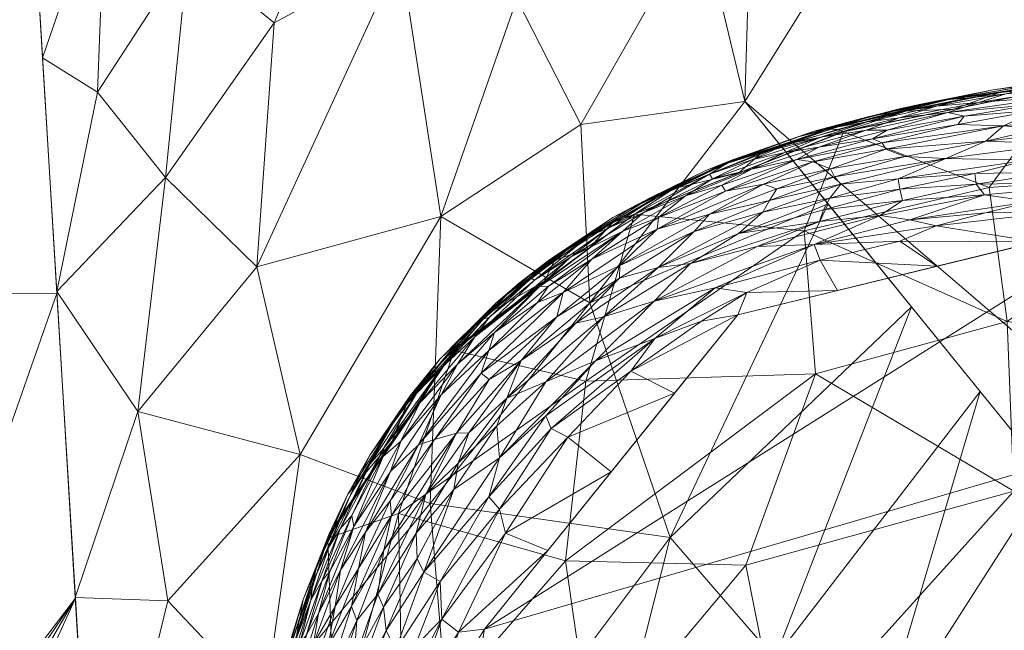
# Model space of a CAD drawing. Header units: millimetres. Extents: x -110 to 110, y 0 to 199.
# Tile 177 of 199: x -19.89 to -9.8, y 165.52 to 171.78. Entities that reach past the tile are written whole.
import ezdxf

# ---------------------------------------------------------------- set-up
doc = ezdxf.new("R2010")
doc.units = ezdxf.units.MM
doc.layers.add('A-GENM', color=13, linetype='Continuous')

# ---------------------------------------------------------------- blocks, each defined once
blk = doc.blocks.new('Model_FFAS1711-609DA0BF0 - Model_FFAS1711-609GL0BF0-366595-Preview')
at = {"layer": 'A-GENM', "lineweight": 9}
mesh = blk.add_polyface(dxfattribs=at)
corners = [(22.108, 162.731, 17.788), (21.621, 171.045, 17.788), (21.076, 179.358, 17.788), (19.9, 187.599, 17.788), (16.077, 194.887, 17.788), (8.399, 198.267, 17.788), (0, 198.883, 17.788), (-12.376, 197.167, 17.788), (-17.352, 193.469, 17.788), (-19.861, 187.755, 17.788), (-22.108, 162.731, 17.788), (-11.054, 162.731, 17.788), (0, 162.731, 17.788), (11.054, 162.731, 17.788)]
mesh.append_faces([[corners[k] for k in face] for face in [(5, 2, 3, 4)]], dxfattribs={"vtx0": -1})
mesh.append_faces([[corners[k] for k in face] for face in [(6, 9, 12, 2)]], dxfattribs={"vtx0": -1, "vtx1": -1, "vtx2": -1, "vtx3": -1})
mesh.append_faces([[corners[k] for k in face] for face in [(2, 5, 6), (2, 12, 13)]], dxfattribs={"vtx0": -1, "vtx2": -1})
mesh.append_faces([[corners[k] for k in face] for face in [(11, 12, 9, 10), (1, 2, 13, 0)]], dxfattribs={"vtx1": -1})
mesh.append_faces([[corners[k] for k in face] for face in [(7, 8, 9, 6)]], dxfattribs={"vtx2": -1})
mesh = blk.add_polyface(dxfattribs=at)
corners = [(-19.133, 162.731, 7.207), (-19.749, 162.729, 8.139), (-20.288, 162.729, 9.118), (-20.751, 162.724, 10.135), (-21.139, 162.729, 11.183), (-21.454, 162.735, 12.255), (-21.702, 162.734, 13.344), (-21.886, 162.731, 14.446), (-22.012, 162.733, 15.556), (-22.084, 162.737, 16.671), (-22.108, 162.731, 17.788), (-19.861, 187.755, 17.788), (-17.352, 193.469, 17.788), (-12.376, 197.167, 17.788), (0, 198.883, 17.788), (0, 198.883, 17.788), (0, 198.883, 17.788), (0, 198.883, 17.788), (0, 198.883, 17.788), (0, 198.883, 17.788), (0, 198.883, 17.788), (0, 198.883, 17.788), (0, 198.883, 17.788), (0, 198.883, 17.788), (0, 198.883, 17.788), (8.399, 198.267, 17.788), (16.077, 194.887, 17.788), (19.9, 187.599, 17.788), (21.076, 179.358, 17.788), (21.621, 171.045, 17.788), (22.108, 162.731, 17.788), (21.456, 162.731, 12.262), (19.133, 162.731, 7.207), (19.804, 173.784, 11.783), (18.208, 185.665, 13.042), (15.921, 191.222, 13.221), (11.582, 195.342, 13.294), (0, 198.273, 13.326), (-11.583, 195.342, 13.294), (-15.921, 191.222, 13.221), (-18.208, 185.665, 13.042), (-19.804, 173.784, 11.783), (-20.984, 175.243, 17.788), (19.006, 179.724, 12.413), (5.791, 196.807, 13.31), (-5.791, 196.807, 13.31), (-19.512, 168.974, 9.792), (-19.322, 165.853, 8.499), (-19.228, 164.292, 7.853), (-5.434, 198.1, 14.719), (5.435, 198.1, 14.72), (19.512, 168.974, 9.792), (-20.423, 181.499, 17.788), (-19.006, 179.724, 12.413), (-19.405, 176.754, 12.098), (-2.843, 198.437, 14.558), (-6.188, 198.025, 17.788), (2.844, 198.437, 14.559), (21.908, 166.15, 17.788), (-2.896, 197.54, 13.318), (2.896, 197.54, 13.318), (3.412, 198.633, 17.788), (20.488, 183.479, 17.788), (-1.354, 198.586, 14.747), (1.355, 198.586, 14.746), (-0.638, 198.592, 14.648), (0.638, 198.592, 14.648), (5.427, 198.469, 16.5), (9.165, 197.39, 15.378), (12.238, 196.577, 17.788), (-21.546, 168.987, 17.788), (21.348, 175.201, 17.788), (17.988, 191.243, 17.788), (-8.687, 196.075, 13.302), (-8.854, 197.526, 15.502), (-5.45, 198.438, 16.335), (8.687, 196.075, 13.302)]
mesh.append_faces([[corners[k] for k in face] for face in [(70, 9, 10), (1, 48, 0), (64, 66, 20)]], dxfattribs={"vtx0": -1})
mesh.append_faces([[corners[k] for k in face] for face in [(45, 63, 59), (73, 55, 45), (47, 6, 46), (56, 74, 13), (58, 51, 29), (54, 52, 53), (34, 62, 43), (35, 72, 34), (2, 48, 1), (48, 3, 47), (12, 39, 11), (39, 12, 38), (23, 67, 50), (36, 26, 35), (27, 34, 72), (60, 64, 44), (61, 67, 23), (52, 54, 42), (25, 67, 61), (42, 41, 70), (38, 74, 73)]], dxfattribs={"vtx0": -1, "vtx1": -1})
mesh.append_faces([[corners[k] for k in face] for face in [(64, 60, 66), (13, 74, 38), (65, 59, 63), (51, 58, 31), (57, 50, 76), (49, 74, 75), (44, 64, 57), (63, 45, 55), (55, 73, 49), (56, 75, 74), (67, 68, 50), (6, 70, 46), (69, 36, 68), (68, 67, 25), (73, 74, 49), (68, 76, 50)]], dxfattribs={"vtx0": -1, "vtx1": -1, "vtx2": -1})
mesh.append_faces([[corners[k] for k in face] for face in [(34, 27, 62), (57, 76, 44), (47, 5, 6), (70, 8, 9), (28, 33, 43), (70, 7, 8), (70, 41, 46), (52, 40, 53), (42, 54, 41), (33, 28, 71), (43, 62, 28), (68, 25, 69), (35, 26, 72), (48, 2, 3), (70, 6, 7)]], dxfattribs={"vtx0": -1, "vtx2": -1})
mesh.append_faces([[corners[k] for k in face] for face in [(21, 57, 64), (14, 75, 56), (15, 49, 75)]], dxfattribs={"vtx1": -1})
mesh.append_faces([[corners[k] for k in face] for face in [(37, 59, 65), (60, 37, 66), (4, 5, 47), (19, 66, 37), (3, 4, 47), (51, 33, 29), (36, 76, 68), (52, 11, 40), (12, 13, 38), (69, 26, 36), (65, 19, 37), (39, 40, 11), (71, 29, 33)]], dxfattribs={"vtx1": -1, "vtx2": -1})
mesh.append_faces([[corners[k] for k in face] for face in [(31, 32, 51), (55, 17, 63), (58, 30, 31), (63, 18, 65), (49, 16, 55), (57, 22, 50)]], dxfattribs={"vtx2": -1})
mesh = blk.add_polyface(dxfattribs=at)
corners = [(-12.462, 170.942, -0.453), (-14.077, 177.673, 1.366), (-12.056, 184.301, 3.157), (-6.922, 189.114, 4.458), (0, 190.87, 4.932), (6.923, 189.114, 4.458), (12.057, 184.299, 3.157), (14.077, 177.67, 1.365), (12.46, 170.939, -0.454), (10.247, 167.948, -1.262), (7.28, 165.637, -1.887), (3.774, 164.176, -2.281), (0, 163.679, -2.416), (-5.011, 164.569, -2.175), (-9.345, 167.104, -1.49)]
mesh.append_faces([[corners[k] for k in face] for face in [(4, 2, 3)]], dxfattribs={"vtx0": -1})
mesh.append_faces([[corners[k] for k in face] for face in [(4, 8, 13), (12, 8, 10), (0, 2, 4), (4, 6, 8), (4, 13, 0)]], dxfattribs={"vtx0": -1, "vtx1": -1, "vtx2": -1})
mesh.append_faces([[corners[k] for k in face] for face in [(8, 12, 13)]], dxfattribs={"vtx0": -1, "vtx2": -1})
mesh.append_faces([[corners[k] for k in face] for face in [(11, 12, 10), (7, 8, 6)]], dxfattribs={"vtx1": -1})
mesh.append_faces([[corners[k] for k in face] for face in [(8, 9, 10), (13, 14, 0), (0, 1, 2), (4, 5, 6)]], dxfattribs={"vtx2": -1})
mesh = blk.add_polyface(dxfattribs=at)
corners = [(-15.578, 169.762, 3.293), (-17.461, 169.248, 6.023), (-15.989, 172.448, 3.878), (-17.285, 171.745, 5.987), (-18.399, 170.163, 7.757), (-19.133, 162.731, 7.207), (-19.323, 165.862, 8.503), (-18.374, 165.828, 6.909), (-12.462, 170.942, -0.453), (-14.05, 168.88, 1.547), (-14.142, 170.705, 1.4), (-14.799, 171.991, 2.111), (-12.919, 172.849, 0.062), (-15.687, 166.824, 3.494), (-17.017, 167.325, 5.188), (-13.377, 174.756, 0.578), (-15.177, 174.426, 2.652), (-16.536, 173.542, 4.863), (-17.379, 164.774, 5.384), (-18.682, 167.766, 7.794), (-19.513, 168.994, 9.8), (-19.659, 171.388, 10.791), (-19.097, 171.037, 9.311), (-19.009, 173.276, 9.669), (-18.167, 172.468, 7.724), (-17.742, 175.136, 7.386), (-19.804, 173.783, 11.783)]
mesh.append_faces([[corners[k] for k in face] for face in [(12, 11, 15), (5, 7, 18), (8, 10, 12)]], dxfattribs={"vtx0": -1, "vtx1": -1})
mesh.append_faces([[corners[k] for k in face] for face in [(0, 1, 2), (3, 1, 4), (11, 12, 10), (13, 14, 0), (10, 9, 0), (16, 2, 17), (14, 7, 19), (2, 3, 17), (14, 19, 1), (23, 24, 22), (19, 4, 1), (25, 24, 23), (7, 14, 18), (0, 14, 1), (7, 6, 19), (4, 22, 24), (20, 4, 19), (3, 4, 24), (24, 25, 17), (1, 3, 2), (24, 17, 3), (20, 22, 4), (23, 22, 21), (11, 10, 0), (0, 2, 11), (11, 2, 16)]], dxfattribs={"vtx0": -1, "vtx1": -1, "vtx2": -1})
mesh.append_faces([[corners[k] for k in face] for face in [(0, 9, 13), (23, 21, 26)]], dxfattribs={"vtx0": -1, "vtx2": -1})
mesh.append_faces([[corners[k] for k in face] for face in [(5, 6, 7), (8, 9, 10), (13, 18, 14), (20, 21, 22), (6, 20, 19)]], dxfattribs={"vtx1": -1, "vtx2": -1})
mesh = blk.add_polyface(dxfattribs=at)
corners = [(17.408, 164.316, 80.559), (15.965, 164.316, 76.972), (12.078, 164.316, 76.128), (4.662, 164.316, 75.883), (-4.664, 164.316, 75.883), (-12.079, 164.316, 76.128), (-15.965, 164.316, 76.972), (-17.408, 164.316, 80.559), (-16.736, 166.468, 80.554), (-15.441, 168.392, 80.683), (-13.592, 169.787, 80.818), (-11.451, 170.63, 80.86), (-9.195, 171.09, 80.871), (-6.906, 171.332, 80.871), (-4.606, 171.455, 80.866), (-2.303, 171.51, 80.864), (0, 171.525, 80.864), (4.161, 171.47, 80.867), (8.315, 171.202, 80.873), (12.374, 170.342, 80.872), (15.831, 167.951, 80.641), (-1.012, 168.612, 76.941), (-7.227, 168.302, 77.052), (-11.737, 168.152, 77.632), (-3.235, 170.308, 78.379), (5.634, 168.855, 77.255), (-7.669, 170.224, 78.747), (-14.091, 168.077, 78.464), (-9.956, 170.061, 79.049), (-16.664, 164.316, 78.71), (9.706, 169.034, 77.876), (-14.022, 164.316, 76.55), (-12.451, 166.193, 76.667), (-8.371, 164.316, 76.006), (-9.706, 166.949, 76.638), (-14.3, 166.236, 77.132), (8.37, 164.316, 76.006), (1.945, 170.307, 78.322), (-4.119, 168.175, 76.798), (-0.001, 164.316, 75.883), (-2.332, 164.316, 75.883), (-1.155, 166.499, 76.171), (2.452, 167.404, 76.441), (-5.49, 169.709, 77.903), (13.285, 167.831, 77.859), (-5.564, 170.86, 79.405), (-16.009, 166.722, 78.645), (-5.986, 166.324, 76.209), (-11.854, 169.616, 79.128), (-3.671, 166.266, 76.143), (16.551, 166.292, 80.603), (16.664, 164.316, 78.71), (15.881, 166.583, 78.336), (6.238, 171.336, 80.87), (6.995, 170.33, 78.778), (4.465, 170.409, 78.59), (3.405, 169.181, 77.347), (1.205, 168.93, 77.125), (10.344, 170.772, 80.872), (9.003, 170.386, 79.264), (-9.774, 168.689, 77.616), (6.078, 166.42, 76.237), (8.695, 166.97, 76.556), (11.242, 166.945, 76.823), (14.021, 164.316, 76.55), (-0.646, 170.346, 78.342), (2.081, 171.498, 80.865), (2.331, 164.316, 75.883), (14.102, 169.147, 80.756), (-7.969, 166.334, 76.291), (7.677, 168.972, 77.523)]
mesh.append_faces([[corners[k] for k in face] for face in [(13, 26, 12), (10, 27, 9), (1, 52, 51), (16, 65, 15), (5, 34, 33), (3, 61, 36), (53, 55, 17), (39, 42, 67), (2, 63, 64), (17, 55, 66)]], dxfattribs={"vtx0": -1, "vtx1": -1})
mesh.append_faces([[corners[k] for k in face] for face in [(32, 31, 35), (9, 27, 46), (36, 61, 62), (22, 43, 38), (55, 37, 66), (62, 63, 2), (35, 23, 32), (34, 32, 23), (41, 38, 21), (46, 35, 6), (23, 35, 27), (28, 48, 11), (60, 26, 22), (45, 24, 43), (34, 23, 60), (30, 19, 44), (53, 54, 55), (60, 23, 48), (65, 21, 24), (37, 57, 65), (54, 18, 59), (43, 22, 26), (41, 21, 57), (38, 24, 21), (27, 10, 48), (28, 60, 48), (28, 12, 26), (38, 47, 22), (69, 22, 47), (32, 34, 5), (55, 54, 25), (37, 55, 56), (41, 42, 39), (38, 49, 47), (49, 4, 47), (56, 57, 37), (61, 42, 25), (61, 3, 42), (26, 13, 45), (38, 43, 24), (64, 63, 44), (24, 45, 14), (26, 45, 43), (35, 46, 27), (29, 8, 46), (69, 47, 33), (27, 48, 23), (38, 41, 49), (40, 49, 41), (50, 51, 52), (15, 65, 24), (52, 44, 68), (55, 25, 56), (70, 25, 54), (25, 42, 56), (57, 56, 42), (41, 57, 42), (65, 57, 21), (58, 30, 59), (59, 30, 70), (26, 60, 28), (22, 34, 60), (70, 62, 61), (70, 61, 25), (62, 30, 63), (30, 44, 63), (1, 44, 52), (16, 37, 65), (33, 34, 69), (22, 69, 34), (59, 70, 54), (62, 70, 30)]], dxfattribs={"vtx0": -1, "vtx1": -1, "vtx2": -1})
mesh.append_faces([[corners[k] for k in face] for face in [(46, 8, 9), (32, 5, 31), (24, 14, 15), (54, 53, 18), (46, 6, 29), (37, 16, 66), (59, 18, 58), (44, 1, 64), (42, 3, 67), (44, 19, 68)]], dxfattribs={"vtx0": -1, "vtx2": -1})
mesh.append_faces([[corners[k] for k in face] for face in [(20, 50, 52), (2, 36, 62), (11, 12, 28), (13, 14, 45), (31, 6, 35), (40, 4, 49), (39, 40, 41), (68, 20, 52), (4, 33, 47), (10, 11, 48), (58, 19, 30)]], dxfattribs={"vtx1": -1, "vtx2": -1})
mesh.append_faces([[corners[k] for k in face] for face in [(29, 7, 8), (50, 0, 51)]], dxfattribs={"vtx2": -1})
mesh = blk.add_polyface(dxfattribs=at)
corners = [(-9.475, 170.915, 81.994), (-8.592, 171.004, 82.026), (-9.112, 171.009, 81.94), (-9.094, 171.142, 81.013), (-9.196, 171.09, 80.874), (-9.852, 171.033, 81.046), (-9.315, 171.146, 81.22), (-10.462, 170.947, 81.206), (-9.809, 170.693, 82.148), (-9.446, 170.66, 82.208), (-8.53, 170.837, 82.173), (-9.229, 170.506, 82.296), (-10.4, 170.358, 82.27), (-9.558, 170.34, 82.334), (-9.993, 170.536, 82.225), (-8.722, 170.677, 82.252), (-9.315, 170.216, 82.373), (-10.104, 170.203, 82.343), (-10.5, 169.666, 82.402), (-9.471, 169.502, 82.402), (-9.227, 169.813, 82.411), (-8.569, 170.117, 82.403), (-10.092, 170.093, 82.368), (-10.006, 169.985, 82.388), (-9.524, 169.917, 82.405), (-8.464, 169.902, 82.415), (-8.272, 170.46, 82.349), (-9.461, 170.851, 82.064), (-9.783, 171.019, 81.736), (-9.476, 171.094, 81.651), (-10.184, 170.976, 81.648), (-8.899, 171.145, 81.737), (-8.952, 171.202, 81.337), (-9.916, 171.059, 81.388), (-8.826, 171.214, 81.46), (-10.068, 170.932, 81.821), (-9.277, 171.056, 81.826), (-10.381, 170.829, 81.896), (-10.214, 170.792, 81.99), (-10.324, 170.861, 80.869), (-8.457, 171.236, 81.085), (-9.473, 171.117, 81.543), (-8.679, 171.206, 81.625), (-9.995, 169.799, 82.404), (-10.771, 169.728, 82.392), (-8.451, 169.75, 82.412), (-10.372, 170.961, 81.549), (-10.279, 170.704, 82.068), (-8.468, 170.292, 82.381)]
mesh.append_faces([[corners[k] for k in face] for face in [(45, 20, 19)]], dxfattribs={"vtx0": -1, "vtx1": -1})
mesh.append_faces([[corners[k] for k in face] for face in [(0, 1, 2), (3, 4, 5), (6, 5, 7), (8, 9, 10), (11, 12, 13), (14, 11, 15), (14, 15, 9), (16, 13, 17), (18, 19, 20), (21, 22, 23), (24, 20, 25), (14, 12, 11), (11, 13, 26), (10, 27, 8), (0, 27, 1), (28, 29, 30), (28, 31, 29), (32, 33, 34), (35, 36, 28), (37, 38, 0), (6, 40, 3), (33, 6, 7), (34, 41, 42), (24, 43, 20), (24, 23, 44), (18, 20, 43), (24, 44, 43), (41, 33, 46), (36, 31, 28), (29, 42, 41), (47, 8, 27), (38, 47, 27), (0, 38, 27), (37, 0, 2), (33, 41, 34), (46, 30, 29), (42, 29, 31), (46, 29, 41), (37, 2, 35), (2, 36, 35), (21, 23, 24), (16, 17, 22), (21, 16, 22), (13, 16, 48), (8, 14, 9), (6, 3, 5), (33, 32, 6)]], dxfattribs={"vtx0": -1, "vtx1": -1, "vtx2": -1})
mesh.append_faces([[corners[k] for k in face] for face in [(5, 4, 39)]], dxfattribs={"vtx0": -1, "vtx2": -1})
mesh = blk.add_polyface(dxfattribs=at)
corners = [(-10.462, 170.947, 81.206), (-9.852, 171.033, 81.046), (-10.811, 170.84, 81.03), (-11.154, 170.559, 82.013), (-11.053, 170.516, 82.079), (-10.279, 170.704, 82.068), (-10.381, 170.829, 81.896), (-10.875, 170.772, 81.807), (-11.218, 170.646, 81.88), (-10.5, 169.666, 82.402), (-9.995, 169.799, 82.404), (-10.771, 169.728, 82.392), (-10.891, 170.147, 82.304), (-11.591, 169.949, 82.299), (-10.872, 170.043, 82.336), (-10.068, 170.932, 81.821), (-11.69, 169.315, 82.389), (-10.492, 169.254, 82.392), (-10.874, 169.51, 82.399), (-11.749, 169.477, 82.379), (-10.844, 169.927, 82.363), (-10.006, 169.985, 82.388), (-10.092, 170.093, 82.368), (-11.544, 170.169, 82.217), (-10.4, 170.358, 82.27), (-10.821, 170.377, 82.214), (-10.104, 170.203, 82.343), (-9.993, 170.536, 82.225), (-9.558, 170.34, 82.334), (-10.214, 170.792, 81.99), (-11.015, 170.453, 82.137), (-9.809, 170.693, 82.148), (-9.783, 171.019, 81.736), (-10.496, 170.892, 81.721), (-10.372, 170.961, 81.549), (-9.916, 171.059, 81.388), (-10.88, 170.866, 81.413), (-11.205, 170.733, 81.707), (-11.61, 170.656, 81.124), (-11.213, 170.78, 81.24), (-10.324, 170.861, 80.869), (-11.453, 170.632, 80.865), (-11.479, 170.093, 82.261), (-9.471, 169.502, 82.402), (-10.659, 170.915, 81.313), (-11.004, 170.647, 81.955), (-11.149, 170.793, 81.515), (-10.85, 170.841, 81.638), (-10.184, 170.976, 81.648), (-11.075, 169.773, 82.376), (-11.75, 170.636, 81.325)]
mesh.append_faces([[corners[k] for k in face] for face in [(41, 2, 40), (43, 18, 17)]], dxfattribs={"vtx0": -1, "vtx1": -1})
mesh.append_faces([[corners[k] for k in face] for face in [(0, 1, 2), (3, 4, 5), (6, 7, 8), (9, 10, 11), (12, 13, 14), (7, 6, 15), (16, 17, 18), (11, 19, 9), (20, 21, 22), (23, 24, 25), (12, 14, 26), (25, 24, 27), (28, 24, 12), (3, 5, 29), (30, 27, 31), (15, 32, 33), (34, 35, 36), (7, 33, 37), (38, 39, 0), (2, 1, 40), (0, 2, 38), (24, 42, 12), (18, 43, 9), (39, 44, 0), (30, 31, 4), (31, 5, 4), (6, 8, 45), (34, 46, 47), (33, 32, 48), (47, 33, 48), (7, 15, 33), (37, 33, 47), (34, 36, 46), (47, 48, 34), (3, 29, 45), (6, 45, 29), (19, 18, 9), (49, 11, 21), (20, 22, 14), (49, 21, 20), (26, 14, 22), (12, 26, 28), (27, 30, 25), (44, 50, 36), (36, 35, 44), (35, 0, 44)]], dxfattribs={"vtx0": -1, "vtx1": -1, "vtx2": -1})
mesh = blk.add_polyface(dxfattribs=at)
corners = [(-19.133, 162.731, 7.207), (-17.379, 164.774, 5.384), (-15.687, 166.824, 3.494), (-14.05, 168.88, 1.547), (-12.462, 170.942, -0.453), (-9.345, 167.104, -1.49), (-5.011, 164.569, -2.175), (0, 163.679, -2.416), (0.003, 158.04, -1.392), (0.005, 152.325, -1.588), (-5.075, 152.668, -1.227), (-9.919, 153.777, -0.089), (-14.14, 155.811, 1.876), (-17.274, 158.839, 4.477), (-10.754, 168.839, -1.021), (-15.418, 163.553, 3.288), (-2.722, 164.162, -2.285), (-11.608, 169.891, -0.737), (-13.062, 161.801, 1.542), (-7.178, 165.836, -1.833), (-13.227, 166.476, 1.163), (-12.154, 165.236, 0.569), (-5.17, 158.629, -1.042), (-7.921, 159.699, -0.539), (-10.486, 160.837, 0.256), (-2.303, 152.481, -1.424), (-3.144, 156.8, -1.188), (-1.361, 163.921, -2.35), (-2.48, 160.51, -1.602), (-1.563, 158.229, -1.372), (-14.133, 162.894, 2.232), (-11.132, 164.317, 0.104), (-11.59, 161.718, 0.7), (-15.707, 157.325, 3.177), (-13.514, 158.888, 1.829), (-12.029, 154.794, 0.894), (-12.127, 158.036, 1.08), (-10.062, 158.281, 0.229), (-8.761, 161.37, -0.474), (-9.065, 156.739, -0.098), (-7.497, 153.222, -0.658), (-7.047, 157.658, -0.624), (-6.074, 161.092, -1.177), (-6.094, 165.203, -2.004), (-6.183, 155.729, -0.791), (-18.204, 160.785, 5.842), (-10.05, 167.971, -1.256), (-3.866, 164.366, -2.23), (-8.261, 166.47, -1.661)]
mesh.append_faces([[corners[k] for k in face] for face in [(14, 20, 17), (2, 15, 1), (48, 31, 5), (33, 34, 12), (35, 39, 11), (6, 42, 43), (19, 38, 48)]], dxfattribs={"vtx0": -1, "vtx1": -1})
mesh.append_faces([[corners[k] for k in face] for face in [(45, 1, 15), (26, 10, 44), (17, 20, 3), (34, 18, 32), (21, 20, 14), (41, 39, 23), (23, 37, 38), (30, 13, 15), (30, 20, 21), (21, 46, 31), (30, 21, 18), (28, 29, 26), (24, 48, 38), (42, 22, 41), (20, 15, 2), (32, 36, 34), (43, 23, 38), (24, 38, 37), (31, 18, 21), (42, 47, 22), (25, 26, 29), (22, 28, 26), (27, 29, 28), (30, 18, 33), (20, 30, 15), (32, 18, 31), (34, 33, 18), (32, 24, 36), (36, 24, 37), (39, 35, 37), (12, 34, 36), (39, 37, 23), (35, 36, 37), (32, 48, 24), (23, 43, 42), (44, 40, 41), (42, 41, 23), (39, 41, 11), (41, 22, 44), (26, 44, 22), (22, 16, 28), (32, 31, 48)]], dxfattribs={"vtx0": -1, "vtx1": -1, "vtx2": -1})
mesh.append_faces([[corners[k] for k in face] for face in [(30, 33, 13), (26, 25, 10), (22, 47, 16), (29, 7, 8), (41, 40, 11), (29, 8, 9), (15, 13, 45), (21, 14, 46)]], dxfattribs={"vtx0": -1, "vtx2": -1})
mesh.append_faces([[corners[k] for k in face] for face in [(2, 3, 20), (46, 5, 31), (9, 25, 29), (27, 7, 29), (16, 27, 28), (35, 12, 36), (19, 43, 38), (6, 47, 42), (10, 40, 44)]], dxfattribs={"vtx1": -1, "vtx2": -1})
mesh.append_faces([[corners[k] for k in face] for face in [(3, 4, 17), (45, 0, 1)]], dxfattribs={"vtx2": -1})
mesh = blk.add_polyface(dxfattribs=at)
corners = [(-12.823, 170.198, 81.67), (-12.388, 170.342, 81.754), (-12.034, 170.503, 81.664), (-12.522, 170.209, 80.841), (-12.291, 170.414, 81.012), (-11.453, 170.632, 80.865), (-12.855, 170.238, 81.366), (-11.75, 170.636, 81.325), (-12.71, 170.29, 81.203), (-11.61, 170.656, 81.124), (-12.647, 170.304, 81.558), (-12.661, 170.023, 82.031), (-11.764, 170.324, 82.067), (-11.929, 170.346, 81.993), (-11.004, 170.647, 81.955), (-11.703, 170.472, 81.931), (-11.154, 170.559, 82.013), (-11.053, 170.516, 82.079), (-10.821, 170.377, 82.214), (-11.582, 170.25, 82.164), (-11.544, 170.169, 82.217), (-11.927, 170.574, 81.5), (-11.506, 170.682, 81.603), (-12.053, 170.419, 81.839), (-12.792, 170.147, 81.811), (-12.393, 170.249, 81.907), (-11.218, 170.646, 81.88), (-11.681, 170.575, 81.77), (-12.577, 170.347, 81.464), (-11.149, 170.793, 81.515), (-13.192, 170.046, 81.018), (-10.811, 170.84, 81.03), (-11.511, 170.655, 80.998), (-10.659, 170.915, 81.313), (-11.213, 170.78, 81.24), (-12.27, 170.094, 82.105), (-11.015, 170.453, 82.137), (-10.875, 170.772, 81.807), (-11.205, 170.733, 81.707), (-10.85, 170.841, 81.638), (-10.88, 170.866, 81.413), (-12.697, 170.083, 81.956)]
mesh.append_faces([[corners[k] for k in face] for face in [(3, 4, 5)]], dxfattribs={"vtx0": -1, "vtx1": -1})
mesh.append_faces([[corners[k] for k in face] for face in [(0, 1, 2), (6, 7, 8), (7, 9, 8), (2, 10, 0), (11, 12, 13), (14, 15, 16), (17, 16, 13), (18, 19, 20), (21, 10, 22), (23, 24, 25), (24, 23, 1), (23, 26, 27), (6, 28, 7), (21, 22, 29), (3, 30, 4), (4, 8, 9), (9, 31, 32), (7, 33, 34), (8, 4, 30), (4, 9, 32), (29, 7, 21), (19, 12, 35), (17, 12, 36), (13, 16, 15), (27, 37, 38), (37, 27, 26), (15, 26, 23), (26, 15, 14), (2, 27, 38), (1, 23, 27), (22, 2, 38), (22, 10, 2), (28, 10, 21), (15, 25, 13), (39, 29, 22), (7, 29, 40), (38, 39, 22), (17, 13, 12), (2, 1, 27), (0, 24, 1), (13, 25, 41), (23, 25, 15), (36, 12, 19), (36, 19, 18), (9, 7, 34), (31, 5, 32), (4, 32, 5), (7, 28, 21)]], dxfattribs={"vtx0": -1, "vtx1": -1, "vtx2": -1})
mesh = blk.add_polyface(dxfattribs=at)
corners = [(-12.335, 169.456, 82.343), (-13.392, 168.896, 82.319), (-11.749, 169.477, 82.379), (-12.277, 169.807, 82.256), (-12.981, 169.608, 82.196), (-13.351, 169.241, 82.25), (-13.359, 169.634, 82.058), (-12.823, 169.787, 82.146), (-12.27, 170.094, 82.105), (-11.075, 169.773, 82.376), (-11.696, 169.713, 82.349), (-12.442, 168.984, 82.377), (-12.533, 168.757, 82.372), (-11.513, 169.006, 82.382), (-12.764, 169.033, 82.361), (-11.69, 169.315, 82.389), (-10.874, 169.51, 82.399), (-12.527, 169.587, 82.291), (-10.492, 169.254, 82.392), (-13.382, 168.514, 82.352), (-11.591, 169.949, 82.299), (-13.017, 169.28, 82.299), (-11.656, 169.83, 82.327), (-10.844, 169.927, 82.363), (-12.207, 169.927, 82.218), (-11.479, 170.093, 82.261), (-11.544, 170.169, 82.217), (-10.4, 170.358, 82.27), (-12.661, 170.023, 82.031), (-11.764, 170.324, 82.067), (-12.577, 170.347, 81.464), (-13.431, 169.953, 81.481), (-12.647, 170.304, 81.558), (-13.347, 169.751, 81.965), (-12.697, 170.083, 81.956), (-11.582, 170.25, 82.164), (-12.135, 170.046, 82.171), (-10.771, 169.728, 82.392), (-12.907, 168.691, 82.367), (-12.393, 170.249, 81.907), (-12.792, 170.147, 81.811), (-13.069, 169.975, 81.876), (-11.929, 170.346, 81.993), (-10.872, 170.043, 82.336), (-10.891, 170.147, 82.304), (-13.371, 169.962, 81.588), (-12.823, 170.198, 81.67), (-12.855, 170.238, 81.366)]
mesh.append_faces([[corners[k] for k in face] for face in [(18, 15, 13)]], dxfattribs={"vtx0": -1, "vtx1": -1})
mesh.append_faces([[corners[k] for k in face] for face in [(0, 1, 2), (3, 4, 5), (6, 7, 8), (0, 9, 10), (14, 15, 2), (2, 15, 16), (17, 3, 5), (13, 15, 11), (1, 14, 2), (11, 14, 19), (2, 9, 0), (17, 20, 3), (21, 17, 5), (22, 10, 23), (24, 25, 26), (24, 7, 4), (21, 1, 0), (25, 27, 26), (28, 8, 29), (30, 31, 32), (33, 28, 34), (35, 36, 26), (24, 4, 3), (3, 20, 25), (24, 26, 36), (3, 25, 24), (2, 37, 9), (14, 11, 15), (38, 11, 19), (10, 17, 21), (10, 21, 0), (17, 22, 20), (28, 6, 8), (39, 40, 41), (28, 42, 34), (39, 41, 34), (23, 10, 9), (17, 10, 22), (23, 43, 22), (43, 20, 22), (25, 20, 44), (36, 8, 7), (8, 36, 35), (24, 36, 7), (32, 45, 46), (12, 11, 38), (31, 30, 47)]], dxfattribs={"vtx0": -1, "vtx1": -1, "vtx2": -1})
mesh.append_faces([[corners[k] for k in face] for face in [(11, 12, 13)]], dxfattribs={"vtx0": -1, "vtx2": -1})
mesh = blk.add_polyface(dxfattribs=at)
corners = [(-13.382, 168.514, 82.352), (-12.764, 169.033, 82.361), (-13.992, 168.286, 82.316), (-14.473, 169.312, 81.144), (-13.813, 169.754, 81.308), (-13.63, 169.849, 81.157), (-14.5, 168.07, 82.265), (-13.392, 168.896, 82.319), (-12.981, 169.608, 82.196), (-13.747, 169.13, 82.19), (-13.351, 169.241, 82.25), (-14.483, 169.295, 81.43), (-13.431, 169.953, 81.481), (-13.371, 169.962, 81.588), (-13.856, 169.648, 81.687), (-12.823, 170.198, 81.67), (-14.248, 169.346, 81.752), (-13.71, 169.611, 81.885), (-13.504, 169.8, 81.794), (-13.629, 168.177, 82.345), (-12.533, 168.757, 82.372), (-12.907, 168.691, 82.367), (-13.91, 168.734, 82.265), (-13.017, 169.28, 82.299), (-14.324, 168.985, 82.037), (-13.359, 169.634, 82.058), (-14.029, 169.325, 81.958), (-14.193, 168.669, 82.216), (-12.855, 170.238, 81.366), (-12.71, 170.29, 81.203), (-13.347, 169.751, 81.965), (-12.697, 170.083, 81.956), (-13.069, 169.975, 81.876), (-14.064, 169.558, 81.57), (-13.192, 170.046, 81.018), (-14.234, 169.463, 81.033), (-14.053, 169.443, 80.796), (-14.413, 169.313, 80.908), (-13.815, 169.702, 80.941), (-12.522, 170.209, 80.841), (-13.592, 169.787, 80.818), (-13.743, 169.261, 82.134), (-12.823, 169.787, 82.146), (-14.389, 168.735, 82.132), (-14.475, 169.05, 81.894), (-13.182, 167.952, 82.34), (-12.661, 170.023, 82.031), (-12.647, 170.304, 81.558), (-12.792, 170.147, 81.811)]
mesh.append_faces([[corners[k] for k in face] for face in [(36, 38, 40), (20, 19, 45)]], dxfattribs={"vtx0": -1, "vtx1": -1})
mesh.append_faces([[corners[k] for k in face] for face in [(0, 1, 2), (3, 4, 5), (6, 2, 7), (8, 9, 10), (11, 12, 4), (13, 14, 15), (16, 17, 18), (7, 2, 1), (19, 20, 21), (22, 6, 7), (22, 23, 10), (24, 25, 26), (27, 22, 10), (4, 28, 29), (30, 31, 32), (16, 18, 14), (13, 12, 33), (34, 35, 5), (36, 37, 38), (33, 12, 11), (28, 4, 12), (29, 34, 5), (41, 42, 25), (41, 25, 24), (8, 42, 41), (8, 41, 9), (43, 9, 41), (24, 43, 41), (44, 26, 17), (30, 17, 26), (17, 30, 32), (15, 14, 18), (7, 23, 22), (29, 5, 4), (26, 25, 30), (25, 46, 30), (9, 27, 10), (47, 12, 13), (48, 15, 18), (32, 48, 18), (17, 32, 18), (35, 34, 38), (34, 40, 38), (5, 35, 3), (14, 13, 33), (19, 21, 0)]], dxfattribs={"vtx0": -1, "vtx1": -1, "vtx2": -1})
mesh.append_faces([[corners[k] for k in face] for face in [(39, 40, 34)]], dxfattribs={"vtx1": -1, "vtx2": -1})
mesh = blk.add_polyface(dxfattribs=at)
corners = [(0, 169.952, 82.421), (-8.451, 169.75, 82.412), (-12.533, 168.757, 82.372), (-15.128, 165.537, 82.243), (-17.984, 148.925, 81.573), (-20.628, 115.234, 80.215), (-21.557, 81.455, 78.854), (-21.087, 64.575, 78.174), (-17.734, 57.01, 77.869), (-9.98, 53.953, 77.746), (6.908, 53.631, 77.733), (15.143, 55.351, 77.802), (20.446, 61.558, 78.052), (21.428, 95.265, 79.411), (16.038, 162.59, 82.124), (13.025, 168.426, 82.359), (6.593, 169.87, 82.417)]
mesh.append_faces([[corners[k] for k in face] for face in [(12, 10, 11)]], dxfattribs={"vtx0": -1})
mesh.append_faces([[corners[k] for k in face] for face in [(1, 3, 0), (13, 6, 12)]], dxfattribs={"vtx0": -1, "vtx1": -1})
mesh.append_faces([[corners[k] for k in face] for face in [(0, 4, 14), (6, 10, 12)]], dxfattribs={"vtx0": -1, "vtx1": -1, "vtx2": -1})
mesh.append_faces([[corners[k] for k in face] for face in [(0, 3, 4), (13, 5, 6), (6, 9, 10), (5, 13, 14)]], dxfattribs={"vtx0": -1, "vtx2": -1})
mesh.append_faces([[corners[k] for k in face] for face in [(8, 9, 7)]], dxfattribs={"vtx1": -1})
mesh.append_faces([[corners[k] for k in face] for face in [(16, 0, 14), (4, 5, 14), (6, 7, 9)]], dxfattribs={"vtx1": -1, "vtx2": -1})
mesh.append_faces([[corners[k] for k in face] for face in [(1, 2, 3), (14, 15, 16)]], dxfattribs={"vtx2": -1})
mesh = blk.add_polyface(dxfattribs=at)
corners = [(-14.899, 167.903, 82.205), (-13.91, 168.734, 82.265), (-14.193, 168.669, 82.216), (-14.772, 169.084, 81.243), (-15.008, 168.878, 81.101), (-15.588, 168.303, 81.152), (-15.128, 168.75, 80.942), (-15.896, 167.921, 80.937), (-15.085, 168.392, 81.953), (-15.028, 168.575, 81.862), (-15.573, 167.937, 81.868), (-14.483, 169.295, 81.43), (-13.813, 169.754, 81.308), (-15.355, 168.537, 81.349), (-14.753, 168.289, 82.156), (-13.747, 169.13, 82.19), (-14.389, 168.735, 82.132), (-14.029, 169.325, 81.958), (-14.587, 168.883, 81.953), (-14.324, 168.985, 82.037), (-15.23, 168.531, 81.682), (-15.079, 168.732, 81.599), (-15.576, 168.206, 81.582), (-13.71, 169.611, 81.885), (-14.566, 169.047, 81.818), (-14.475, 169.05, 81.894), (-15.083, 168.093, 82.094), (-14.617, 169.112, 81.661), (-15.406, 168.251, 81.781), (-14.234, 169.463, 81.033), (-13.815, 169.702, 80.941), (-14.413, 169.313, 80.908), (-15.433, 168.411, 80.729), (-14.513, 169.099, 80.773), (-14.473, 169.312, 81.144), (-15.142, 168.711, 81.501), (-15.825, 167.95, 81.461), (-14.65, 169.132, 81.552), (-14.248, 169.346, 81.752), (-15.164, 168.159, 82.028), (-14.064, 169.558, 81.57), (-13.856, 169.648, 81.687), (-14.053, 169.443, 80.796)]
mesh.append_faces([[corners[k] for k in face] for face in [(0, 1, 2), (3, 4, 5), (5, 6, 7), (8, 9, 10), (11, 12, 3), (13, 11, 3), (14, 15, 16), (17, 18, 19), (20, 21, 22), (23, 24, 25), (14, 16, 26), (27, 21, 20), (9, 24, 28), (29, 30, 31), (7, 6, 32), (4, 29, 6), (34, 29, 4), (13, 35, 11), (5, 13, 3), (35, 13, 36), (35, 21, 37), (38, 20, 24), (24, 20, 28), (25, 24, 9), (19, 8, 39), (25, 18, 17), (16, 19, 39), (2, 15, 14), (26, 16, 39), (37, 11, 35), (40, 27, 41), (18, 9, 8), (9, 18, 25), (19, 18, 8), (38, 41, 27), (20, 38, 27), (38, 24, 23), (37, 27, 40), (22, 21, 35), (27, 37, 21), (11, 37, 40), (29, 31, 6), (33, 6, 31), (4, 3, 34), (6, 5, 4), (12, 34, 3)]], dxfattribs={"vtx0": -1, "vtx1": -1, "vtx2": -1})
mesh.append_faces([[corners[k] for k in face] for face in [(6, 33, 32)]], dxfattribs={"vtx0": -1, "vtx2": -1})
mesh.append_faces([[corners[k] for k in face] for face in [(42, 33, 31)]], dxfattribs={"vtx1": -1, "vtx2": -1})
mesh = blk.add_polyface(dxfattribs=at)
corners = [(-15.355, 168.537, 81.349), (-15.588, 168.303, 81.152), (-16.002, 167.759, 81.294), (-14.977, 167.292, 82.262), (-13.992, 168.286, 82.316), (-14.5, 168.07, 82.265), (-15.002, 167.618, 82.226), (-14.976, 166.764, 82.278), (-14.274, 167.503, 82.317), (-14.447, 167.591, 82.307), (-14.913, 166.519, 82.278), (-13.831, 167.147, 82.308), (-13.182, 167.952, 82.34), (-15.406, 168.251, 81.781), (-15.987, 167.461, 81.778), (-15.573, 167.937, 81.868), (-15.083, 168.093, 82.094), (-15.415, 167.545, 82.121), (-14.753, 168.289, 82.156), (-15.444, 166.968, 82.206), (-15.751, 166.12, 82.206), (-14.899, 167.903, 82.205), (-15.4, 167.235, 82.185), (-15.585, 166.023, 82.231), (-15.085, 166.893, 82.266), (-13.382, 168.514, 82.352), (-14.502, 167.721, 82.296), (-13.629, 168.177, 82.345), (-15.567, 165.637, 82.232), (-15.23, 168.531, 81.682), (-15.791, 167.855, 81.683), (-14.479, 166.342, 82.275), (-13.91, 168.734, 82.265), (-15.291, 167.548, 82.163), (-15.731, 166.919, 82.136), (-15.831, 166.519, 82.16), (-15.576, 168.206, 81.582), (-15.142, 168.711, 81.501), (-15.825, 167.95, 81.461), (-15.028, 168.575, 81.862), (-15.804, 167.425, 81.963), (-15.164, 168.159, 82.028), (-15.085, 168.392, 81.953), (-15.64, 167.479, 82.04), (-16.082, 166.699, 82.033), (-14.193, 168.669, 82.216), (-15.819, 166.26, 82.185)]
mesh.append_faces([[corners[k] for k in face] for face in [(0, 1, 2), (3, 4, 5), (6, 3, 5), (7, 8, 9), (8, 10, 11), (13, 14, 15), (16, 17, 18), (3, 19, 20), (21, 22, 6), (20, 23, 24), (25, 4, 26), (26, 4, 3), (27, 9, 8), (27, 8, 12), (8, 7, 10), (24, 23, 7), (28, 10, 7), (7, 9, 24), (13, 29, 30), (32, 21, 5), (33, 18, 17), (34, 35, 22), (26, 24, 9), (20, 24, 3), (36, 37, 38), (36, 30, 29), (39, 13, 15), (40, 41, 42), (15, 40, 42), (41, 43, 16), (17, 16, 43), (33, 17, 34), (40, 43, 41), (17, 43, 44), (22, 35, 19), (6, 22, 19), (22, 21, 33), (3, 6, 19), (21, 6, 5), (9, 27, 25), (21, 45, 18), (20, 19, 46), (46, 19, 35), (24, 26, 3), (25, 26, 9), (22, 33, 34), (18, 33, 21)]], dxfattribs={"vtx0": -1, "vtx1": -1, "vtx2": -1})
mesh.append_faces([[corners[k] for k in face] for face in [(11, 12, 8), (31, 11, 10)]], dxfattribs={"vtx1": -1, "vtx2": -1})
mesh = blk.add_polyface(dxfattribs=at)
corners = [(-16.721, 166.511, 80.648), (-16.987, 165.84, 80.84), (-16.53, 166.919, 80.899), (-16.091, 167.151, 81.863), (-15.573, 167.937, 81.868), (-15.987, 167.461, 81.778), (-16.491, 165.77, 82.007), (-16.16, 166.346, 82.069), (-16.082, 166.699, 82.033), (-15.804, 167.425, 81.963), (-15.64, 167.479, 82.04), (-16.096, 166.852, 81.982), (-16.164, 167.387, 81.563), (-16.488, 166.701, 81.633), (-16.168, 167.305, 81.652), (-16.794, 166.035, 81.56), (-16.713, 166.127, 81.657), (-16.002, 167.759, 81.294), (-16.503, 166.913, 81.279), (-16.303, 167.226, 81.436), (-15.576, 168.206, 81.582), (-15.825, 167.95, 81.461), (-16.609, 166.565, 81.493), (-16.304, 167.318, 81.126), (-16.842, 166.207, 81.058), (-15.896, 167.921, 80.937), (-16.077, 167.461, 80.689), (-15.588, 168.303, 81.152), (-16.887, 166.017, 81.256), (-15.433, 168.411, 80.729), (-15.355, 168.537, 81.349), (-15.791, 167.855, 81.683), (-16.468, 166.586, 81.75), (-15.406, 168.251, 81.781), (-16.606, 166.14, 81.805), (-16.348, 166.531, 81.904), (-16.419, 166.158, 81.966), (-16.727, 166.368, 81.376), (-15.415, 167.545, 82.121), (-16.909, 165.834, 81.436), (-15.731, 166.919, 82.136), (-16.222, 165.894, 82.108), (-15.831, 166.519, 82.16)]
mesh.append_faces([[corners[k] for k in face] for face in [(26, 25, 29)]], dxfattribs={"vtx0": -1, "vtx1": -1})
mesh.append_faces([[corners[k] for k in face] for face in [(0, 1, 2), (3, 4, 5), (6, 7, 8), (3, 9, 4), (10, 9, 11), (12, 13, 14), (15, 16, 13), (17, 18, 19), (20, 21, 12), (12, 19, 22), (23, 2, 24), (25, 2, 23), (25, 26, 2), (23, 27, 25), (17, 27, 23), (24, 28, 18), (2, 1, 24), (17, 23, 18), (30, 17, 21), (24, 18, 23), (21, 19, 12), (13, 12, 22), (31, 20, 12), (15, 13, 22), (32, 5, 14), (31, 5, 33), (5, 31, 14), (32, 34, 3), (32, 3, 5), (9, 3, 35), (35, 36, 11), (17, 19, 21), (37, 19, 18), (8, 7, 38), (37, 39, 22), (19, 37, 22), (18, 28, 37), (32, 13, 16), (3, 34, 35), (36, 8, 11), (38, 7, 40), (10, 11, 8), (35, 11, 9), (7, 41, 40), (40, 41, 42), (14, 13, 32), (31, 12, 14)]], dxfattribs={"vtx0": -1, "vtx1": -1, "vtx2": -1})
mesh.append_faces([[corners[k] for k in face] for face in [(26, 0, 2)]], dxfattribs={"vtx1": -1, "vtx2": -1})
mesh = blk.add_polyface(dxfattribs=at)
corners = [(-16.348, 166.531, 81.904), (-16.659, 165.768, 81.886), (-16.419, 166.158, 81.966), (-16.469, 165.206, 82.088), (-16.439, 165.624, 82.056), (-16.664, 164.932, 82.035), (-16.165, 165.763, 82.138), (-16.534, 164.769, 82.096), (-16.222, 165.894, 82.108), (-15.831, 166.519, 82.16), (-15.128, 165.537, 82.243), (-15.646, 164.696, 82.207), (-15.306, 164.499, 82.201), (-16.491, 165.77, 82.007), (-16.082, 166.699, 82.033), (-14.976, 166.764, 82.278), (-15.585, 166.023, 82.231), (-15.567, 165.637, 82.232), (-16.193, 164.651, 82.169), (-16.041, 165.322, 82.184), (-16.603, 163.922, 82.105), (-16.005, 164.791, 82.19), (-15.844, 165.357, 82.208), (-15.933, 163.792, 82.17), (-15.751, 166.12, 82.206), (-15.819, 166.26, 82.185), (-16.138, 165.522, 82.159), (-16.772, 164.906, 81.981), (-16.606, 166.14, 81.805), (-16.468, 166.586, 81.75), (-16.83, 165.696, 81.713), (-16.713, 166.127, 81.657), (-15.394, 165.507, 82.238), (-14.913, 166.519, 82.278), (-14.479, 166.342, 82.275), (-15.901, 164.701, 82.196), (-16.133, 163.81, 82.163), (-16.362, 163.751, 82.143), (-16.436, 164.71, 82.125), (-16.88, 165.385, 81.776), (-16.731, 165.365, 81.929), (-16.16, 166.346, 82.069), (-16.733, 164.479, 82.044), (-16.718, 163.946, 82.076)]
mesh.append_faces([[corners[k] for k in face] for face in [(10, 11, 12), (34, 32, 10)]], dxfattribs={"vtx0": -1, "vtx1": -1})
mesh.append_faces([[corners[k] for k in face] for face in [(0, 1, 2), (3, 4, 5), (6, 3, 7), (8, 6, 9), (2, 13, 14), (15, 16, 17), (18, 19, 20), (21, 17, 22), (12, 11, 23), (24, 25, 26), (16, 22, 17), (26, 25, 6), (3, 8, 4), (4, 13, 27), (28, 29, 30), (29, 31, 30), (32, 33, 17), (32, 34, 33), (35, 32, 17), (36, 11, 35), (19, 18, 22), (16, 24, 19), (37, 35, 21), (32, 11, 10), (35, 11, 32), (26, 19, 24), (20, 19, 38), (1, 28, 39), (2, 1, 40), (1, 0, 28), (13, 2, 40), (13, 4, 41), (40, 27, 13), (8, 41, 4), (3, 5, 42), (27, 5, 4), (7, 3, 42), (3, 6, 8), (7, 38, 26), (6, 25, 9), (7, 43, 38), (7, 26, 6), (19, 26, 38), (19, 22, 16), (21, 22, 18), (37, 21, 18), (17, 21, 35)]], dxfattribs={"vtx0": -1, "vtx1": -1, "vtx2": -1})
mesh = blk.add_polyface(dxfattribs=at)
corners = [(-16.929, 164.67, 81.91), (-16.935, 164.988, 81.836), (-17.125, 164.11, 81.834), (-17.173, 165.244, 80.762), (-17.179, 165.18, 81.012), (-16.987, 165.84, 80.84), (-17.439, 164.124, 81.005), (-17.289, 164.643, 81.199), (-17.096, 164.86, 81.659), (-16.88, 165.385, 81.776), (-16.83, 165.696, 81.713), (-16.842, 166.207, 81.058), (-16.794, 166.035, 81.56), (-17.026, 165.38, 81.512), (-16.954, 165.478, 81.613), (-16.909, 165.834, 81.436), (-17.147, 165.06, 81.404), (-17.268, 164.071, 81.654), (-17.276, 164.342, 81.514), (-16.659, 165.768, 81.886), (-16.733, 164.479, 82.044), (-16.664, 164.932, 82.035), (-16.91, 164.24, 81.98), (-17.094, 165.431, 81.158), (-17.105, 165.318, 81.29), (-17.094, 164.674, 81.733), (-16.772, 164.906, 81.981), (-17.403, 164.024, 81.346), (-17.334, 164.595, 80.806), (-17.065, 165.414, 80.604), (-16.721, 166.511, 80.648), (-17.408, 164.316, 80.559), (-16.727, 166.368, 81.376), (-16.887, 166.017, 81.256), (-16.609, 166.565, 81.493), (-16.713, 166.127, 81.657), (-16.606, 166.14, 81.805), (-16.731, 165.365, 81.929), (-17.224, 164.01, 81.741), (-17.052, 164.057, 81.907)]
mesh.append_faces([[corners[k] for k in face] for face in [(29, 5, 30), (31, 3, 29)]], dxfattribs={"vtx0": -1, "vtx1": -1})
mesh.append_faces([[corners[k] for k in face] for face in [(0, 1, 2), (3, 4, 5), (6, 7, 4), (8, 9, 10), (4, 11, 5), (12, 13, 14), (15, 16, 13), (17, 8, 18), (1, 19, 9), (20, 21, 22), (23, 7, 24), (1, 9, 25), (21, 26, 22), (8, 25, 9), (13, 18, 14), (27, 18, 16), (7, 27, 16), (24, 7, 16), (28, 6, 4), (31, 28, 3), (3, 5, 29), (23, 11, 4), (32, 33, 15), (12, 34, 15), (35, 12, 14), (24, 15, 33), (15, 13, 12), (18, 13, 16), (10, 35, 14), (8, 10, 14), (10, 9, 36), (18, 8, 14), (8, 17, 25), (1, 37, 19), (38, 1, 25), (0, 2, 39), (1, 38, 2), (37, 0, 26), (26, 39, 22), (26, 0, 39), (1, 0, 37), (15, 24, 16), (23, 24, 33), (11, 23, 33), (7, 23, 4), (4, 3, 28)]], dxfattribs={"vtx0": -1, "vtx1": -1, "vtx2": -1})

msp = doc.modelspace()

# ---------------------------------------------------------------- block references
at = {"layer": 'A-GENM', "lineweight": 9}
msp.add_blockref('Model_FFAS1711-609DA0BF0 - Model_FFAS1711-609GL0BF0-366595-Preview', (0, 0), dxfattribs=at)

doc.saveas('drawing.dxf')
